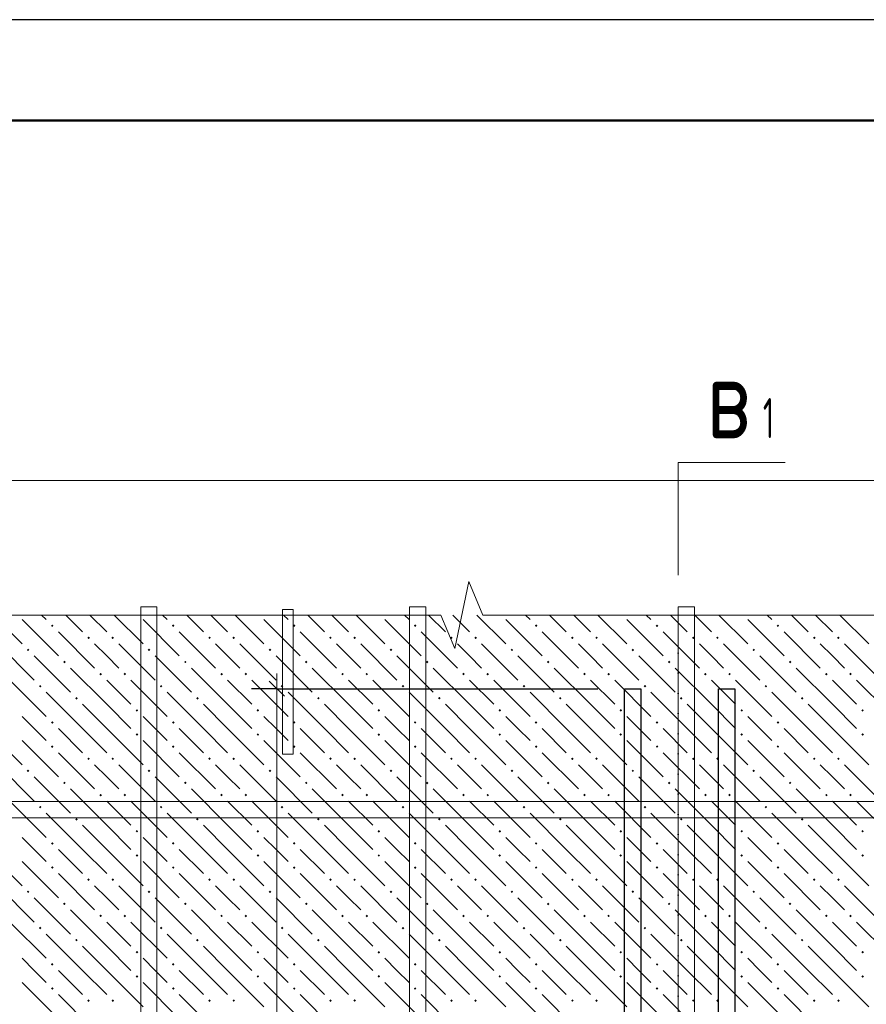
# Model space of a CAD drawing. Header units: millimetres. Extents: x 0 to 42000, y 0 to 29700.
# Tile 41 of 64: x 8148 to 12348, y 24815 to 29700. Entities that reach past the tile are written whole.
import ezdxf

# ---------------------------------------------------------------- set-up
doc = ezdxf.new("R2010")
doc.units = ezdxf.units.MM
doc.linetypes.add('______9', pattern=[100, 0, -100])
for name, color, linetype, lineweight in [('Standard', 7, 'Continuous', 25), ('ЖБ Перекрытие верхний уровень', 7, 'Continuous', 18), ('Размерная линия_ общее', 7, 'Continuous', 13), ('Ребро вкладыша арматура S1', 7, 'Continuous', 25), ('Фоновоя арматура Х1', 7, 'Continuous', 25)]:
    doc.layers.add(name, color=color, linetype=linetype, lineweight=lineweight)
doc.styles.add('ISOCPEUR', font='txt')

msp = doc.modelspace()

# ---------------------------------------------------------------- hatches: boundary and pattern name
at = {"layer": 'ЖБ Перекрытие верхний уровень', "linetype": 'Continuous', "lineweight": 18, "transparency": 33554687}
for points in [[(8302.8, 26693.5), (8309.3, 26700), (8315.8, 26693.5), (8309.3, 26687)], [(8902.8, 26693.5), (8909.3, 26700), (8915.8, 26693.5), (8909.3, 26687)], [(9502.8, 26693.5), (9509.3, 26700), (9515.8, 26693.5), (9509.3, 26687)], [(10102.8, 26693.5), (10109.3, 26700), (10115.8, 26693.5), (10109.3, 26687)], [(10702.8, 26693.5), (10709.3, 26700), (10715.8, 26693.5), (10709.3, 26687)], [(11302.8, 26693.5), (11309.3, 26700), (11315.8, 26693.5), (11309.3, 26687)], [(11902.8, 26693.5), (11909.3, 26700), (11915.8, 26693.5), (11909.3, 26687)], [(8482.8, 26633.5), (8489.3, 26640), (8495.8, 26633.5), (8489.3, 26627)], [(8602.8, 26633.5), (8609.3, 26640), (8615.8, 26633.5), (8609.3, 26627)], [(9082.8, 26633.5), (9089.3, 26640), (9095.8, 26633.5), (9089.3, 26627)], [(9202.8, 26633.5), (9209.3, 26640), (9215.8, 26633.5), (9209.3, 26627)], [(9682.8, 26633.5), (9689.3, 26640), (9695.8, 26633.5), (9689.3, 26627)], [(9802.8, 26633.5), (9809.3, 26640), (9815.8, 26633.5), (9809.3, 26627)], [(10282.8, 26633.5), (10289.3, 26640), (10295.8, 26633.5), (10289.3, 26627)], [(10402.8, 26633.5), (10409.3, 26640), (10415.8, 26633.5), (10409.3, 26627)], [(10882.8, 26633.5), (10889.3, 26640), (10895.8, 26633.5), (10889.3, 26627)], [(11002.8, 26633.5), (11009.3, 26640), (11015.8, 26633.5), (11009.3, 26627)], [(11482.8, 26633.5), (11489.3, 26640), (11495.8, 26633.5), (11489.3, 26627)], [(11602.8, 26633.5), (11609.3, 26640), (11615.8, 26633.5), (11609.3, 26627)], [(12082.8, 26633.5), (12089.3, 26640), (12095.8, 26633.5), (12089.3, 26627)], [(12202.8, 26633.5), (12209.3, 26640), (12215.8, 26633.5), (12209.3, 26627)], [(8182.8, 26573.5), (8189.3, 26580), (8195.8, 26573.5), (8189.3, 26567)], [(8782.8, 26573.5), (8789.3, 26580), (8795.8, 26573.5), (8789.3, 26567)], [(9382.8, 26573.5), (9389.3, 26580), (9395.8, 26573.5), (9389.3, 26567)], [(9982.8, 26573.5), (9989.3, 26580), (9995.8, 26573.5), (9989.3, 26567)], [(10582.8, 26573.5), (10589.3, 26580), (10595.8, 26573.5), (10589.3, 26567)], [(11182.8, 26573.5), (11189.3, 26580), (11195.8, 26573.5), (11189.3, 26567)], [(11782.8, 26573.5), (11789.3, 26580), (11795.8, 26573.5), (11789.3, 26567)], [(8362.8, 26513.5), (8369.3, 26520), (8375.8, 26513.5), (8369.3, 26507)], [(8962.8, 26513.5), (8969.3, 26520), (8975.8, 26513.5), (8969.3, 26507)], [(9562.8, 26513.5), (9569.3, 26520), (9575.8, 26513.5), (9569.3, 26507)], [(10162.8, 26513.5), (10169.3, 26520), (10175.8, 26513.5), (10169.3, 26507)], [(10762.8, 26513.5), (10769.3, 26520), (10775.8, 26513.5), (10769.3, 26507)], [(11362.8, 26513.5), (11369.3, 26520), (11375.8, 26513.5), (11369.3, 26507)], [(11962.8, 26513.5), (11969.3, 26520), (11975.8, 26513.5), (11969.3, 26507)], [(8542.8, 26453.5), (8549.3, 26460), (8555.8, 26453.5), (8549.3, 26447)], [(8662.8, 26453.5), (8669.3, 26460), (8675.8, 26453.5), (8669.3, 26447)], [(9142.8, 26453.5), (9149.3, 26460), (9155.8, 26453.5), (9149.3, 26447)], [(9262.8, 26453.5), (9269.3, 26460), (9275.8, 26453.5), (9269.3, 26447)], [(9742.8, 26453.5), (9749.3, 26460), (9755.8, 26453.5), (9749.3, 26447)], [(9862.8, 26453.5), (9869.3, 26460), (9875.8, 26453.5), (9869.3, 26447)], [(10342.8, 26453.5), (10349.3, 26460), (10355.8, 26453.5), (10349.3, 26447)], [(10462.8, 26453.5), (10469.3, 26460), (10475.8, 26453.5), (10469.3, 26447)], [(10942.8, 26453.5), (10949.3, 26460), (10955.8, 26453.5), (10949.3, 26447)], [(11062.8, 26453.5), (11069.3, 26460), (11075.8, 26453.5), (11069.3, 26447)], [(11542.8, 26453.5), (11549.3, 26460), (11555.8, 26453.5), (11549.3, 26447)], [(11662.8, 26453.5), (11669.3, 26460), (11675.8, 26453.5), (11669.3, 26447)], [(12142.8, 26453.5), (12149.3, 26460), (12155.8, 26453.5), (12149.3, 26447)], [(12262.8, 26453.5), (12269.3, 26460), (12275.8, 26453.5), (12269.3, 26447)], [(8242.8, 26393.5), (8249.3, 26400), (8255.8, 26393.5), (8249.3, 26387)], [(8842.8, 26393.5), (8849.3, 26400), (8855.8, 26393.5), (8849.3, 26387)], [(9442.8, 26393.5), (9449.3, 26400), (9455.8, 26393.5), (9449.3, 26387)], [(10042.8, 26393.5), (10049.3, 26400), (10055.8, 26393.5), (10049.3, 26387)], [(10642.8, 26393.5), (10649.3, 26400), (10655.8, 26393.5), (10649.3, 26387)], [(11242.8, 26393.5), (11249.3, 26400), (11255.8, 26393.5), (11249.3, 26387)], [(11842.8, 26393.5), (11849.3, 26400), (11855.8, 26393.5), (11849.3, 26387)], [(8422.8, 26333.5), (8429.3, 26340), (8435.8, 26333.5), (8429.3, 26327)], [(9022.8, 26333.5), (9029.3, 26340), (9035.8, 26333.5), (9029.3, 26327)], [(9622.8, 26333.5), (9629.3, 26340), (9635.8, 26333.5), (9629.3, 26327)], [(10222.8, 26333.5), (10229.3, 26340), (10235.8, 26333.5), (10229.3, 26327)], [(10822.8, 26333.5), (10829.3, 26340), (10835.8, 26333.5), (10829.3, 26327)], [(11422.8, 26333.5), (11429.3, 26340), (11435.8, 26333.5), (11429.3, 26327)], [(12022.8, 26333.5), (12029.3, 26340), (12035.8, 26333.5), (12029.3, 26327)], [(8722.8, 26273.5), (8729.3, 26280), (8735.8, 26273.5), (8729.3, 26267)], [(9322.8, 26273.5), (9329.3, 26280), (9335.8, 26273.5), (9329.3, 26267)], [(9922.8, 26273.5), (9929.3, 26280), (9935.8, 26273.5), (9929.3, 26267)], [(10522.8, 26273.5), (10529.3, 26280), (10535.8, 26273.5), (10529.3, 26267)], [(11122.8, 26273.5), (11129.3, 26280), (11135.8, 26273.5), (11129.3, 26267)], [(11722.8, 26273.5), (11729.3, 26280), (11735.8, 26273.5), (11729.3, 26267)], [(12322.8, 26273.5), (12329.3, 26280), (12335.8, 26273.5), (12329.3, 26267)], [(8302.8, 26213.5), (8309.3, 26220), (8315.8, 26213.5), (8309.3, 26207)], [(8902.8, 26213.5), (8909.3, 26220), (8915.8, 26213.5), (8909.3, 26207)], [(9502.8, 26213.5), (9509.3, 26220), (9515.8, 26213.5), (9509.3, 26207)], [(10102.8, 26213.5), (10109.3, 26220), (10115.8, 26213.5), (10109.3, 26207)], [(10702.8, 26213.5), (10709.3, 26220), (10715.8, 26213.5), (10709.3, 26207)], [(11302.8, 26213.5), (11309.3, 26220), (11315.8, 26213.5), (11309.3, 26207)], [(11902.8, 26213.5), (11909.3, 26220), (11915.8, 26213.5), (11909.3, 26207)], [(8722.8, 26153.5), (8729.3, 26160), (8735.8, 26153.5), (8729.3, 26147)], [(9322.8, 26153.5), (9329.3, 26160), (9335.8, 26153.5), (9329.3, 26147)], [(9922.8, 26153.5), (9929.3, 26160), (9935.8, 26153.5), (9929.3, 26147)], [(10522.8, 26153.5), (10529.3, 26160), (10535.8, 26153.5), (10529.3, 26147)], [(11122.8, 26153.5), (11129.3, 26160), (11135.8, 26153.5), (11129.3, 26147)], [(11722.8, 26153.5), (11729.3, 26160), (11735.8, 26153.5), (11729.3, 26147)], [(12322.8, 26153.5), (12329.3, 26160), (12335.8, 26153.5), (12329.3, 26147)], [(8302.8, 26093.5), (8309.3, 26100), (8315.8, 26093.5), (8309.3, 26087)], [(8902.8, 26093.5), (8909.3, 26100), (8915.8, 26093.5), (8909.3, 26087)], [(9502.8, 26093.5), (9509.3, 26100), (9515.8, 26093.5), (9509.3, 26087)], [(10102.8, 26093.5), (10109.3, 26100), (10115.8, 26093.5), (10109.3, 26087)], [(10702.8, 26093.5), (10709.3, 26100), (10715.8, 26093.5), (10709.3, 26087)], [(11302.8, 26093.5), (11309.3, 26100), (11315.8, 26093.5), (11309.3, 26087)], [(11902.8, 26093.5), (11909.3, 26100), (11915.8, 26093.5), (11909.3, 26087)], [(8482.8, 26033.5), (8489.3, 26040), (8495.8, 26033.5), (8489.3, 26027)], [(8602.8, 26033.5), (8609.3, 26040), (8615.8, 26033.5), (8609.3, 26027)], [(9082.8, 26033.5), (9089.3, 26040), (9095.8, 26033.5), (9089.3, 26027)], [(9202.8, 26033.5), (9209.3, 26040), (9215.8, 26033.5), (9209.3, 26027)], [(9682.8, 26033.5), (9689.3, 26040), (9695.8, 26033.5), (9689.3, 26027)], [(9802.8, 26033.5), (9809.3, 26040), (9815.8, 26033.5), (9809.3, 26027)], [(10282.8, 26033.5), (10289.3, 26040), (10295.8, 26033.5), (10289.3, 26027)], [(10402.8, 26033.5), (10409.3, 26040), (10415.8, 26033.5), (10409.3, 26027)], [(10882.8, 26033.5), (10889.3, 26040), (10895.8, 26033.5), (10889.3, 26027)], [(11002.8, 26033.5), (11009.3, 26040), (11015.8, 26033.5), (11009.3, 26027)], [(11482.8, 26033.5), (11489.3, 26040), (11495.8, 26033.5), (11489.3, 26027)], [(11602.8, 26033.5), (11609.3, 26040), (11615.8, 26033.5), (11609.3, 26027)], [(12082.8, 26033.5), (12089.3, 26040), (12095.8, 26033.5), (12089.3, 26027)], [(12202.8, 26033.5), (12209.3, 26040), (12215.8, 26033.5), (12209.3, 26027)], [(8182.8, 25973.5), (8189.3, 25980), (8195.8, 25973.5), (8189.3, 25967)], [(8782.8, 25973.5), (8789.3, 25980), (8795.8, 25973.5), (8789.3, 25967)], [(9382.8, 25973.5), (9389.3, 25980), (9395.8, 25973.5), (9389.3, 25967)], [(9982.8, 25973.5), (9989.3, 25980), (9995.8, 25973.5), (9989.3, 25967)], [(10582.8, 25973.5), (10589.3, 25980), (10595.8, 25973.5), (10589.3, 25967)], [(11182.8, 25973.5), (11189.3, 25980), (11195.8, 25973.5), (11189.3, 25967)], [(11782.8, 25973.5), (11789.3, 25980), (11795.8, 25973.5), (11789.3, 25967)], [(8362.8, 25913.5), (8369.3, 25920), (8375.8, 25913.5), (8369.3, 25907)], [(8962.8, 25913.5), (8969.3, 25920), (8975.8, 25913.5), (8969.3, 25907)], [(9562.8, 25913.5), (9569.3, 25920), (9575.8, 25913.5), (9569.3, 25907)], [(10162.8, 25913.5), (10169.3, 25920), (10175.8, 25913.5), (10169.3, 25907)], [(10762.8, 25913.5), (10769.3, 25920), (10775.8, 25913.5), (10769.3, 25907)], [(11362.8, 25913.5), (11369.3, 25920), (11375.8, 25913.5), (11369.3, 25907)], [(11962.8, 25913.5), (11969.3, 25920), (11975.8, 25913.5), (11969.3, 25907)], [(8542.8, 25853.5), (8549.3, 25860), (8555.8, 25853.5), (8549.3, 25847)], [(8662.8, 25853.5), (8669.3, 25860), (8675.8, 25853.5), (8669.3, 25847)], [(9142.8, 25853.5), (9149.3, 25860), (9155.8, 25853.5), (9149.3, 25847)], [(9262.8, 25853.5), (9269.3, 25860), (9275.8, 25853.5), (9269.3, 25847)], [(9742.8, 25853.5), (9749.3, 25860), (9755.8, 25853.5), (9749.3, 25847)], [(9862.8, 25853.5), (9869.3, 25860), (9875.8, 25853.5), (9869.3, 25847)], [(10342.8, 25853.5), (10349.3, 25860), (10355.8, 25853.5), (10349.3, 25847)], [(10462.8, 25853.5), (10469.3, 25860), (10475.8, 25853.5), (10469.3, 25847)], [(10942.8, 25853.5), (10949.3, 25860), (10955.8, 25853.5), (10949.3, 25847)], [(11062.8, 25853.5), (11069.3, 25860), (11075.8, 25853.5), (11069.3, 25847)], [(11542.8, 25853.5), (11549.3, 25860), (11555.8, 25853.5), (11549.3, 25847)], [(11662.8, 25853.5), (11669.3, 25860), (11675.8, 25853.5), (11669.3, 25847)], [(12142.8, 25853.5), (12149.3, 25860), (12155.8, 25853.5), (12149.3, 25847)], [(12262.8, 25853.5), (12269.3, 25860), (12275.8, 25853.5), (12269.3, 25847)], [(8242.8, 25793.5), (8249.3, 25800), (8255.8, 25793.5), (8249.3, 25787)], [(8842.8, 25793.5), (8849.3, 25800), (8855.8, 25793.5), (8849.3, 25787)], [(9442.8, 25793.5), (9449.3, 25800), (9455.8, 25793.5), (9449.3, 25787)], [(10042.8, 25793.5), (10049.3, 25800), (10055.8, 25793.5), (10049.3, 25787)], [(10642.8, 25793.5), (10649.3, 25800), (10655.8, 25793.5), (10649.3, 25787)], [(11242.8, 25793.5), (11249.3, 25800), (11255.8, 25793.5), (11249.3, 25787)], [(11842.8, 25793.5), (11849.3, 25800), (11855.8, 25793.5), (11849.3, 25787)], [(8422.8, 25733.5), (8429.3, 25740), (8435.8, 25733.5), (8429.3, 25727)], [(9022.8, 25733.5), (9029.3, 25740), (9035.8, 25733.5), (9029.3, 25727)], [(9622.8, 25733.5), (9629.3, 25740), (9635.8, 25733.5), (9629.3, 25727)], [(10222.8, 25733.5), (10229.3, 25740), (10235.8, 25733.5), (10229.3, 25727)], [(10822.8, 25733.5), (10829.3, 25740), (10835.8, 25733.5), (10829.3, 25727)], [(11422.8, 25733.5), (11429.3, 25740), (11435.8, 25733.5), (11429.3, 25727)], [(12022.8, 25733.5), (12029.3, 25740), (12035.8, 25733.5), (12029.3, 25727)], [(8722.8, 25673.5), (8729.3, 25680), (8735.8, 25673.5), (8729.3, 25667)], [(9322.8, 25673.5), (9329.3, 25680), (9335.8, 25673.5), (9329.3, 25667)], [(9922.8, 25673.5), (9929.3, 25680), (9935.8, 25673.5), (9929.3, 25667)], [(10522.8, 25673.5), (10529.3, 25680), (10535.8, 25673.5), (10529.3, 25667)], [(11122.8, 25673.5), (11129.3, 25680), (11135.8, 25673.5), (11129.3, 25667)], [(11722.8, 25673.5), (11729.3, 25680), (11735.8, 25673.5), (11729.3, 25667)], [(12322.8, 25673.5), (12329.3, 25680), (12335.8, 25673.5), (12329.3, 25667)], [(8302.8, 25613.5), (8309.3, 25620), (8315.8, 25613.5), (8309.3, 25607)], [(8902.8, 25613.5), (8909.3, 25620), (8915.8, 25613.5), (8909.3, 25607)], [(9502.8, 25613.5), (9509.3, 25620), (9515.8, 25613.5), (9509.3, 25607)], [(10102.8, 25613.5), (10109.3, 25620), (10115.8, 25613.5), (10109.3, 25607)], [(10702.8, 25613.5), (10709.3, 25620), (10715.8, 25613.5), (10709.3, 25607)], [(11302.8, 25613.5), (11309.3, 25620), (11315.8, 25613.5), (11309.3, 25607)], [(11902.8, 25613.5), (11909.3, 25620), (11915.8, 25613.5), (11909.3, 25607)], [(8722.8, 25553.5), (8729.3, 25560), (8735.8, 25553.5), (8729.3, 25547)], [(9322.8, 25553.5), (9329.3, 25560), (9335.8, 25553.5), (9329.3, 25547)], [(9922.8, 25553.5), (9929.3, 25560), (9935.8, 25553.5), (9929.3, 25547)], [(10522.8, 25553.5), (10529.3, 25560), (10535.8, 25553.5), (10529.3, 25547)], [(11122.8, 25553.5), (11129.3, 25560), (11135.8, 25553.5), (11129.3, 25547)], [(11722.8, 25553.5), (11729.3, 25560), (11735.8, 25553.5), (11729.3, 25547)], [(12322.8, 25553.5), (12329.3, 25560), (12335.8, 25553.5), (12329.3, 25547)], [(8302.8, 25493.5), (8309.3, 25500), (8315.8, 25493.5), (8309.3, 25487)], [(8902.8, 25493.5), (8909.3, 25500), (8915.8, 25493.5), (8909.3, 25487)], [(9502.8, 25493.5), (9509.3, 25500), (9515.8, 25493.5), (9509.3, 25487)], [(10102.8, 25493.5), (10109.3, 25500), (10115.8, 25493.5), (10109.3, 25487)], [(10702.8, 25493.5), (10709.3, 25500), (10715.8, 25493.5), (10709.3, 25487)], [(11302.8, 25493.5), (11309.3, 25500), (11315.8, 25493.5), (11309.3, 25487)], [(11902.8, 25493.5), (11909.3, 25500), (11915.8, 25493.5), (11909.3, 25487)], [(8482.8, 25433.5), (8489.3, 25440), (8495.8, 25433.5), (8489.3, 25427)], [(8602.8, 25433.5), (8609.3, 25440), (8615.8, 25433.5), (8609.3, 25427)], [(9082.8, 25433.5), (9089.3, 25440), (9095.8, 25433.5), (9089.3, 25427)], [(9202.8, 25433.5), (9209.3, 25440), (9215.8, 25433.5), (9209.3, 25427)], [(9682.8, 25433.5), (9689.3, 25440), (9695.8, 25433.5), (9689.3, 25427)], [(9802.8, 25433.5), (9809.3, 25440), (9815.8, 25433.5), (9809.3, 25427)], [(10282.8, 25433.5), (10289.3, 25440), (10295.8, 25433.5), (10289.3, 25427)], [(10402.8, 25433.5), (10409.3, 25440), (10415.8, 25433.5), (10409.3, 25427)], [(10882.8, 25433.5), (10889.3, 25440), (10895.8, 25433.5), (10889.3, 25427)], [(11002.8, 25433.5), (11009.3, 25440), (11015.8, 25433.5), (11009.3, 25427)], [(11482.8, 25433.5), (11489.3, 25440), (11495.8, 25433.5), (11489.3, 25427)], [(11602.8, 25433.5), (11609.3, 25440), (11615.8, 25433.5), (11609.3, 25427)], [(12082.8, 25433.5), (12089.3, 25440), (12095.8, 25433.5), (12089.3, 25427)], [(12202.8, 25433.5), (12209.3, 25440), (12215.8, 25433.5), (12209.3, 25427)], [(8182.8, 25373.5), (8189.3, 25380), (8195.8, 25373.5), (8189.3, 25367)], [(8782.8, 25373.5), (8789.3, 25380), (8795.8, 25373.5), (8789.3, 25367)], [(9382.8, 25373.5), (9389.3, 25380), (9395.8, 25373.5), (9389.3, 25367)], [(9982.8, 25373.5), (9989.3, 25380), (9995.8, 25373.5), (9989.3, 25367)], [(10582.8, 25373.5), (10589.3, 25380), (10595.8, 25373.5), (10589.3, 25367)], [(11182.8, 25373.5), (11189.3, 25380), (11195.8, 25373.5), (11189.3, 25367)], [(11782.8, 25373.5), (11789.3, 25380), (11795.8, 25373.5), (11789.3, 25367)], [(8362.8, 25313.5), (8369.3, 25320), (8375.8, 25313.5), (8369.3, 25307)], [(8962.8, 25313.5), (8969.3, 25320), (8975.8, 25313.5), (8969.3, 25307)], [(9562.8, 25313.5), (9569.3, 25320), (9575.8, 25313.5), (9569.3, 25307)], [(10162.8, 25313.5), (10169.3, 25320), (10175.8, 25313.5), (10169.3, 25307)], [(10762.8, 25313.5), (10769.3, 25320), (10775.8, 25313.5), (10769.3, 25307)], [(11362.8, 25313.5), (11369.3, 25320), (11375.8, 25313.5), (11369.3, 25307)], [(11962.8, 25313.5), (11969.3, 25320), (11975.8, 25313.5), (11969.3, 25307)], [(8542.8, 25253.5), (8549.3, 25260), (8555.8, 25253.5), (8549.3, 25247)], [(8662.8, 25253.5), (8669.3, 25260), (8675.8, 25253.5), (8669.3, 25247)], [(9142.8, 25253.5), (9149.3, 25260), (9155.8, 25253.5), (9149.3, 25247)], [(9262.8, 25253.5), (9269.3, 25260), (9275.8, 25253.5), (9269.3, 25247)], [(9742.8, 25253.5), (9749.3, 25260), (9755.8, 25253.5), (9749.3, 25247)], [(9862.8, 25253.5), (9869.3, 25260), (9875.8, 25253.5), (9869.3, 25247)], [(10342.8, 25253.5), (10349.3, 25260), (10355.8, 25253.5), (10349.3, 25247)], [(10462.8, 25253.5), (10469.3, 25260), (10475.8, 25253.5), (10469.3, 25247)], [(10942.8, 25253.5), (10949.3, 25260), (10955.8, 25253.5), (10949.3, 25247)], [(11062.8, 25253.5), (11069.3, 25260), (11075.8, 25253.5), (11069.3, 25247)], [(11542.8, 25253.5), (11549.3, 25260), (11555.8, 25253.5), (11549.3, 25247)], [(11662.8, 25253.5), (11669.3, 25260), (11675.8, 25253.5), (11669.3, 25247)], [(12142.8, 25253.5), (12149.3, 25260), (12155.8, 25253.5), (12149.3, 25247)], [(12262.8, 25253.5), (12269.3, 25260), (12275.8, 25253.5), (12269.3, 25247)], [(8242.8, 25193.5), (8249.3, 25200), (8255.8, 25193.5), (8249.3, 25187)], [(8842.8, 25193.5), (8849.3, 25200), (8855.8, 25193.5), (8849.3, 25187)], [(9442.8, 25193.5), (9449.3, 25200), (9455.8, 25193.5), (9449.3, 25187)], [(10042.8, 25193.5), (10049.3, 25200), (10055.8, 25193.5), (10049.3, 25187)], [(10642.8, 25193.5), (10649.3, 25200), (10655.8, 25193.5), (10649.3, 25187)], [(11242.8, 25193.5), (11249.3, 25200), (11255.8, 25193.5), (11249.3, 25187)], [(11842.8, 25193.5), (11849.3, 25200), (11855.8, 25193.5), (11849.3, 25187)], [(8422.8, 25133.5), (8429.3, 25140), (8435.8, 25133.5), (8429.3, 25127)], [(9022.8, 25133.5), (9029.3, 25140), (9035.8, 25133.5), (9029.3, 25127)], [(9622.8, 25133.5), (9629.3, 25140), (9635.8, 25133.5), (9629.3, 25127)], [(10222.8, 25133.5), (10229.3, 25140), (10235.8, 25133.5), (10229.3, 25127)], [(10822.8, 25133.5), (10829.3, 25140), (10835.8, 25133.5), (10829.3, 25127)], [(11422.8, 25133.5), (11429.3, 25140), (11435.8, 25133.5), (11429.3, 25127)], [(12022.8, 25133.5), (12029.3, 25140), (12035.8, 25133.5), (12029.3, 25127)], [(8722.8, 25073.5), (8729.3, 25080), (8735.8, 25073.5), (8729.3, 25067)], [(9322.8, 25073.5), (9329.3, 25080), (9335.8, 25073.5), (9329.3, 25067)], [(9922.8, 25073.5), (9929.3, 25080), (9935.8, 25073.5), (9929.3, 25067)], [(10522.8, 25073.5), (10529.3, 25080), (10535.8, 25073.5), (10529.3, 25067)], [(11122.8, 25073.5), (11129.3, 25080), (11135.8, 25073.5), (11129.3, 25067)], [(11722.8, 25073.5), (11729.3, 25080), (11735.8, 25073.5), (11729.3, 25067)], [(12322.8, 25073.5), (12329.3, 25080), (12335.8, 25073.5), (12329.3, 25067)], [(8302.8, 25013.5), (8309.3, 25020), (8315.8, 25013.5), (8309.3, 25007)], [(8902.8, 25013.5), (8909.3, 25020), (8915.8, 25013.5), (8909.3, 25007)], [(9502.8, 25013.5), (9509.3, 25020), (9515.8, 25013.5), (9509.3, 25007)], [(10102.8, 25013.5), (10109.3, 25020), (10115.8, 25013.5), (10109.3, 25007)], [(10702.8, 25013.5), (10709.3, 25020), (10715.8, 25013.5), (10709.3, 25007)], [(11302.8, 25013.5), (11309.3, 25020), (11315.8, 25013.5), (11309.3, 25007)], [(11902.8, 25013.5), (11909.3, 25020), (11915.8, 25013.5), (11909.3, 25007)], [(8722.8, 24953.5), (8729.3, 24960), (8735.8, 24953.5), (8729.3, 24947)], [(9322.8, 24953.5), (9329.3, 24960), (9335.8, 24953.5), (9329.3, 24947)], [(9922.8, 24953.5), (9929.3, 24960), (9935.8, 24953.5), (9929.3, 24947)], [(10522.8, 24953.5), (10529.3, 24960), (10535.8, 24953.5), (10529.3, 24947)], [(11122.8, 24953.5), (11129.3, 24960), (11135.8, 24953.5), (11129.3, 24947)], [(11722.8, 24953.5), (11729.3, 24960), (11735.8, 24953.5), (11729.3, 24947)], [(12322.8, 24953.5), (12329.3, 24960), (12335.8, 24953.5), (12329.3, 24947)], [(8302.8, 24893.5), (8309.3, 24900), (8315.8, 24893.5), (8309.3, 24887)], [(8902.8, 24893.5), (8909.3, 24900), (8915.8, 24893.5), (8909.3, 24887)], [(9502.8, 24893.5), (9509.3, 24900), (9515.8, 24893.5), (9509.3, 24887)], [(10102.8, 24893.5), (10109.3, 24900), (10115.8, 24893.5), (10109.3, 24887)], [(10702.8, 24893.5), (10709.3, 24900), (10715.8, 24893.5), (10709.3, 24887)], [(11302.8, 24893.5), (11309.3, 24900), (11315.8, 24893.5), (11309.3, 24887)], [(11902.8, 24893.5), (11909.3, 24900), (11915.8, 24893.5), (11909.3, 24887)], [(8482.8, 24833.5), (8489.3, 24840), (8495.8, 24833.5), (8489.3, 24827)], [(8602.8, 24833.5), (8609.3, 24840), (8615.8, 24833.5), (8609.3, 24827)], [(9082.8, 24833.5), (9089.3, 24840), (9095.8, 24833.5), (9089.3, 24827)], [(9202.8, 24833.5), (9209.3, 24840), (9215.8, 24833.5), (9209.3, 24827)], [(9682.8, 24833.5), (9689.3, 24840), (9695.8, 24833.5), (9689.3, 24827)], [(9802.8, 24833.5), (9809.3, 24840), (9815.8, 24833.5), (9809.3, 24827)], [(10282.8, 24833.5), (10289.3, 24840), (10295.8, 24833.5), (10289.3, 24827)], [(10402.8, 24833.5), (10409.3, 24840), (10415.8, 24833.5), (10409.3, 24827)], [(10882.8, 24833.5), (10889.3, 24840), (10895.8, 24833.5), (10889.3, 24827)], [(11002.8, 24833.5), (11009.3, 24840), (11015.8, 24833.5), (11009.3, 24827)], [(11482.8, 24833.5), (11489.3, 24840), (11495.8, 24833.5), (11489.3, 24827)], [(11602.8, 24833.5), (11609.3, 24840), (11615.8, 24833.5), (11609.3, 24827)], [(12082.8, 24833.5), (12089.3, 24840), (12095.8, 24833.5), (12089.3, 24827)], [(12202.8, 24833.5), (12209.3, 24840), (12215.8, 24833.5), (12209.3, 24827)]]:
    msp.add_hatch(color=7, dxfattribs=at).paths.add_polyline_path(points, flags=16)

# ---------------------------------------------------------------- linework, layer by layer
at = {"color": 7, "linetype": 'Continuous', "lineweight": 13, "transparency": 33554687}
msp.add_lwpolyline([(9504.9, 26773.3), (9504.9, 26056.2), (9451.6, 26056.2), (9451.6, 26773.3), (9504.9, 26773.3)], dxfattribs=at)
at = {"layer": 'Standard', "color": 7, "linetype": 'Continuous', "lineweight": 13, "transparency": 33554687}
for p, q in [((10306.8, 26580), (10376.4, 26913.3)), ((10376.4, 26913.3), (10446, 26746.6)), ((6966, 26746.6), (8601.6, 26746.6)), ((8601.6, 26746.6), (10237.2, 26746.6)), ((10237.2, 26746.6), (10306.8, 26580)), ((10446, 26746.6), (12081.6, 26746.6)), ((12081.6, 26746.6), (13717.2, 26746.6))]:
    msp.add_line(p, q, dxfattribs=at)
at = {"layer": 'Standard', "color": 7, "linetype": '______9', "lineweight": 13, "transparency": 33554687}
msp.add_line((11413.6, 26558), (11413.6, 13152.5), dxfattribs=at)
at = {"layer": 'Standard', "color": 7, "linetype": 'Continuous', "lineweight": 25, "transparency": 33554687}
msp.add_lwpolyline([(0, 0), (42000, 0), (42000, 29700), (0, 29700), (0, 0)], close=True, dxfattribs=at)
at = {"layer": 'Standard', "color": 7, "linetype": 'Continuous', "lineweight": 50, "transparency": 33554687}
msp.add_lwpolyline([(2000, 29200), (41500, 29200), (41500, 500), (2000, 500), (2000, 29200)], close=True, dxfattribs=at)
at = {"layer": 'Standard', "color": 7, "linetype": 'Continuous', "lineweight": 13, "transparency": 33554687}
for points in [[(41500, 29200), (2000, 29200), (2000, 3000), (41500, 3000), (41500, 29200)], [(11413.6, 26944.7), (11413.6, 27502.8), (11944.6, 27502.8)]]:
    msp.add_lwpolyline(points, dxfattribs=at)
at = {"layer": 'Standard', "color": 254, "linetype": 'Continuous', "lineweight": 18, "true_color": 0xc4c4ff, "transparency": 33554687}
msp.add_lwpolyline([(4454.9, 10846.8), (23188.2, 10846.8), (23188.2, 27413.3), (4454.9, 27413.3), (4454.9, 10846.8)], dxfattribs=at)
at = {"layer": 'ЖБ Перекрытие верхний уровень', "color": 9, "linetype": 'Continuous', "lineweight": 18, "true_color": 0xc7c7c7, "transparency": 33554687}
for p, q in [((8016.2, 26746.6), (8159.3, 26603.5)), ((8159.3, 26723.5), (8339.3, 26543.5)), ((8279.3, 26723.5), (8256.2, 26746.6)), ((8376.2, 26746.6), (8459.3, 26663.5)), ((8496.2, 26746.6), (8579.3, 26663.5)), ((8616.2, 26746.6), (8759.3, 26603.5)), ((8759.3, 26723.5), (8939.3, 26543.5)), ((8879.3, 26723.5), (8856.2, 26746.6)), ((8976.2, 26746.6), (9059.3, 26663.5)), ((9096.2, 26746.6), (9179.3, 26663.5)), ((9216.2, 26746.6), (9359.3, 26603.5)), ((9359.3, 26723.5), (9539.3, 26543.5)), ((9479.3, 26723.5), (9456.2, 26746.6)), ((9576.2, 26746.6), (9659.3, 26663.5)), ((9696.2, 26746.6), (9779.3, 26663.5)), ((9816.2, 26746.6), (9959.3, 26603.5)), ((9959.3, 26723.5), (10139.3, 26543.5)), ((10079.3, 26723.5), (10056.2, 26746.6)), ((10176.2, 26746.6), (10259.3, 26663.5)), ((10296.2, 26746.6), (10379.3, 26663.5)), ((10416.2, 26746.6), (10559.3, 26603.5)), ((10559.3, 26723.5), (10739.3, 26543.5)), ((10679.3, 26723.5), (10656.2, 26746.6)), ((10776.2, 26746.6), (10859.3, 26663.5)), ((10896.2, 26746.6), (10979.3, 26663.5)), ((11016.2, 26746.6), (11159.3, 26603.5)), ((11159.3, 26723.5), (11339.3, 26543.5)), ((11279.3, 26723.5), (11256.2, 26746.6)), ((11376.2, 26746.6), (11459.3, 26663.5)), ((11496.2, 26746.6), (11579.3, 26663.5)), ((11616.2, 26746.6), (11759.3, 26603.5)), ((11759.3, 26723.5), (11939.3, 26543.5)), ((11879.3, 26723.5), (11856.2, 26746.6)), ((11976.2, 26746.6), (12059.3, 26663.5)), ((12096.2, 26746.6), (12179.3, 26663.5)), ((12216.2, 26746.6), (12359.3, 26603.5)), ((8339.3, 26663.5), (8519.3, 26483.5)), ((8939.3, 26663.5), (9119.3, 26483.5)), ((9539.3, 26663.5), (9719.3, 26483.5)), ((10139.3, 26663.5), (10319.3, 26483.5)), ((10739.3, 26663.5), (10919.3, 26483.5)), ((11339.3, 26663.5), (11519.3, 26483.5)), ((11939.3, 26663.5), (12119.3, 26483.5)), ((8039.3, 26603.5), (8219.3, 26423.5)), ((8579.3, 26543.5), (8519.3, 26603.5)), ((8639.3, 26603.5), (8819.3, 26423.5)), ((9179.3, 26543.5), (9119.3, 26603.5)), ((9239.3, 26603.5), (9419.3, 26423.5)), ((9779.3, 26543.5), (9719.3, 26603.5)), ((9839.3, 26603.5), (10019.3, 26423.5)), ((10379.3, 26543.5), (10319.3, 26603.5)), ((10439.3, 26603.5), (10619.3, 26423.5)), ((10979.3, 26543.5), (10919.3, 26603.5)), ((11039.3, 26603.5), (11219.3, 26423.5)), ((11579.3, 26543.5), (11519.3, 26603.5)), ((11639.3, 26603.5), (11819.3, 26423.5)), ((12179.3, 26543.5), (12119.3, 26603.5)), ((12239.3, 26603.5), (12419.3, 26423.5)), ((8219.3, 26543.5), (8399.3, 26363.5)), ((8639.3, 26483.5), (8579.3, 26543.5)), ((8819.3, 26543.5), (8999.3, 26363.5)), ((9239.3, 26483.5), (9179.3, 26543.5)), ((9419.3, 26543.5), (9599.3, 26363.5)), ((9839.3, 26483.5), (9779.3, 26543.5)), ((10019.3, 26543.5), (10199.3, 26363.5)), ((10439.3, 26483.5), (10379.3, 26543.5)), ((10619.3, 26543.5), (10799.3, 26363.5)), ((11039.3, 26483.5), (10979.3, 26543.5)), ((11219.3, 26543.5), (11399.3, 26363.5)), ((11639.3, 26483.5), (11579.3, 26543.5)), ((11819.3, 26543.5), (11999.3, 26363.5)), ((12239.3, 26483.5), (12179.3, 26543.5)), ((8579.3, 26303.5), (8399.3, 26483.5)), ((9179.3, 26303.5), (8999.3, 26483.5)), ((9779.3, 26303.5), (9599.3, 26483.5)), ((10379.3, 26303.5), (10199.3, 26483.5)), ((10979.3, 26303.5), (10799.3, 26483.5)), ((11579.3, 26303.5), (11399.3, 26483.5)), ((12179.3, 26303.5), (11999.3, 26483.5)), ((8099.3, 26423.5), (8279.3, 26243.5)), ((8579.3, 26423.5), (8699.3, 26303.5)), ((8699.3, 26423.5), (8879.3, 26243.5)), ((9179.3, 26423.5), (9299.3, 26303.5)), ((9299.3, 26423.5), (9479.3, 26243.5)), ((9779.3, 26423.5), (9899.3, 26303.5)), ((9899.3, 26423.5), (10079.3, 26243.5)), ((10379.3, 26423.5), (10499.3, 26303.5)), ((10499.3, 26423.5), (10679.3, 26243.5)), ((10979.3, 26423.5), (11099.3, 26303.5)), ((11099.3, 26423.5), (11279.3, 26243.5)), ((11579.3, 26423.5), (11699.3, 26303.5)), ((11699.3, 26423.5), (11879.3, 26243.5)), ((12179.3, 26423.5), (12299.3, 26303.5)), ((12299.3, 26423.5), (12479.3, 26243.5)), ((8459.3, 26183.5), (8279.3, 26363.5)), ((9059.3, 26183.5), (8879.3, 26363.5)), ((9659.3, 26183.5), (9479.3, 26363.5)), ((10259.3, 26183.5), (10079.3, 26363.5)), ((10859.3, 26183.5), (10679.3, 26363.5)), ((11459.3, 26183.5), (11279.3, 26363.5)), ((12059.3, 26183.5), (11879.3, 26363.5)), ((8459.3, 26303.5), (8579.3, 26183.5)), ((8579.3, 26303.5), (8699.3, 26183.5)), ((9059.3, 26303.5), (9179.3, 26183.5)), ((9179.3, 26303.5), (9299.3, 26183.5)), ((9659.3, 26303.5), (9779.3, 26183.5)), ((9779.3, 26303.5), (9899.3, 26183.5)), ((10259.3, 26303.5), (10379.3, 26183.5)), ((10379.3, 26303.5), (10499.3, 26183.5)), ((10859.3, 26303.5), (10979.3, 26183.5)), ((10979.3, 26303.5), (11099.3, 26183.5)), ((11459.3, 26303.5), (11579.3, 26183.5)), ((11579.3, 26303.5), (11699.3, 26183.5)), ((12059.3, 26303.5), (12179.3, 26183.5)), ((12179.3, 26303.5), (12299.3, 26183.5)), ((8219.3, 26183.5), (8159.3, 26243.5)), ((8819.3, 26183.5), (8759.3, 26243.5)), ((9419.3, 26183.5), (9359.3, 26243.5)), ((10019.3, 26183.5), (9959.3, 26243.5)), ((10619.3, 26183.5), (10559.3, 26243.5)), ((11219.3, 26183.5), (11159.3, 26243.5)), ((11819.3, 26183.5), (11759.3, 26243.5)), ((7979.3, 26183.5), (8159.3, 26003.5)), ((8279.3, 26123.5), (8219.3, 26183.5)), ((8339.3, 26183.5), (8459.3, 26063.5)), ((8459.3, 26183.5), (8579.3, 26063.5)), ((8579.3, 26183.5), (8759.3, 26003.5)), ((8879.3, 26123.5), (8819.3, 26183.5)), ((8939.3, 26183.5), (9059.3, 26063.5)), ((9059.3, 26183.5), (9179.3, 26063.5)), ((9179.3, 26183.5), (9359.3, 26003.5)), ((9479.3, 26123.5), (9419.3, 26183.5)), ((9539.3, 26183.5), (9659.3, 26063.5)), ((9659.3, 26183.5), (9779.3, 26063.5)), ((9779.3, 26183.5), (9959.3, 26003.5)), ((10079.3, 26123.5), (10019.3, 26183.5)), ((10139.3, 26183.5), (10259.3, 26063.5)), ((10259.3, 26183.5), (10379.3, 26063.5)), ((10379.3, 26183.5), (10559.3, 26003.5)), ((10679.3, 26123.5), (10619.3, 26183.5)), ((10739.3, 26183.5), (10859.3, 26063.5)), ((10859.3, 26183.5), (10979.3, 26063.5)), ((10979.3, 26183.5), (11159.3, 26003.5)), ((11279.3, 26123.5), (11219.3, 26183.5)), ((11339.3, 26183.5), (11459.3, 26063.5)), ((11459.3, 26183.5), (11579.3, 26063.5)), ((11579.3, 26183.5), (11759.3, 26003.5)), ((11879.3, 26123.5), (11819.3, 26183.5)), ((11939.3, 26183.5), (12059.3, 26063.5)), ((12059.3, 26183.5), (12179.3, 26063.5)), ((12179.3, 26183.5), (12359.3, 26003.5)), ((8159.3, 26123.5), (8339.3, 25943.5)), ((8759.3, 26123.5), (8939.3, 25943.5)), ((9359.3, 26123.5), (9539.3, 25943.5)), ((9959.3, 26123.5), (10139.3, 25943.5)), ((10559.3, 26123.5), (10739.3, 25943.5)), ((11159.3, 26123.5), (11339.3, 25943.5)), ((11759.3, 26123.5), (11939.3, 25943.5)), ((8339.3, 26063.5), (8519.3, 25883.5)), ((8939.3, 26063.5), (9119.3, 25883.5)), ((9539.3, 26063.5), (9719.3, 25883.5)), ((10139.3, 26063.5), (10319.3, 25883.5)), ((10739.3, 26063.5), (10919.3, 25883.5)), ((11339.3, 26063.5), (11519.3, 25883.5)), ((11939.3, 26063.5), (12119.3, 25883.5)), ((8039.3, 26003.5), (8219.3, 25823.5)), ((8579.3, 25943.5), (8519.3, 26003.5)), ((8639.3, 26003.5), (8819.3, 25823.5)), ((9179.3, 25943.5), (9119.3, 26003.5)), ((9239.3, 26003.5), (9419.3, 25823.5)), ((9779.3, 25943.5), (9719.3, 26003.5)), ((9839.3, 26003.5), (10019.3, 25823.5)), ((10379.3, 25943.5), (10319.3, 26003.5)), ((10439.3, 26003.5), (10619.3, 25823.5)), ((10979.3, 25943.5), (10919.3, 26003.5)), ((11039.3, 26003.5), (11219.3, 25823.5)), ((11579.3, 25943.5), (11519.3, 26003.5)), ((11639.3, 26003.5), (11819.3, 25823.5)), ((12179.3, 25943.5), (12119.3, 26003.5)), ((12239.3, 26003.5), (12419.3, 25823.5)), ((8219.3, 25943.5), (8399.3, 25763.5)), ((8639.3, 25883.5), (8579.3, 25943.5)), ((8819.3, 25943.5), (8999.3, 25763.5)), ((9239.3, 25883.5), (9179.3, 25943.5)), ((9419.3, 25943.5), (9599.3, 25763.5)), ((9839.3, 25883.5), (9779.3, 25943.5)), ((10019.3, 25943.5), (10199.3, 25763.5)), ((10439.3, 25883.5), (10379.3, 25943.5)), ((10619.3, 25943.5), (10799.3, 25763.5)), ((11039.3, 25883.5), (10979.3, 25943.5)), ((11219.3, 25943.5), (11399.3, 25763.5)), ((11639.3, 25883.5), (11579.3, 25943.5)), ((11819.3, 25943.5), (11999.3, 25763.5)), ((12239.3, 25883.5), (12179.3, 25943.5)), ((8579.3, 25703.5), (8399.3, 25883.5)), ((9179.3, 25703.5), (8999.3, 25883.5)), ((9779.3, 25703.5), (9599.3, 25883.5)), ((10379.3, 25703.5), (10199.3, 25883.5)), ((10979.3, 25703.5), (10799.3, 25883.5)), ((11579.3, 25703.5), (11399.3, 25883.5)), ((12179.3, 25703.5), (11999.3, 25883.5)), ((8099.3, 25823.5), (8279.3, 25643.5)), ((8579.3, 25823.5), (8699.3, 25703.5)), ((8699.3, 25823.5), (8879.3, 25643.5)), ((9179.3, 25823.5), (9299.3, 25703.5)), ((9299.3, 25823.5), (9479.3, 25643.5)), ((9779.3, 25823.5), (9899.3, 25703.5)), ((9899.3, 25823.5), (10079.3, 25643.5)), ((10379.3, 25823.5), (10499.3, 25703.5)), ((10499.3, 25823.5), (10679.3, 25643.5)), ((10979.3, 25823.5), (11099.3, 25703.5)), ((11099.3, 25823.5), (11279.3, 25643.5)), ((11579.3, 25823.5), (11699.3, 25703.5)), ((11699.3, 25823.5), (11879.3, 25643.5)), ((12179.3, 25823.5), (12299.3, 25703.5)), ((12299.3, 25823.5), (12479.3, 25643.5)), ((8459.3, 25583.5), (8279.3, 25763.5)), ((9059.3, 25583.5), (8879.3, 25763.5)), ((9659.3, 25583.5), (9479.3, 25763.5)), ((10259.3, 25583.5), (10079.3, 25763.5)), ((10859.3, 25583.5), (10679.3, 25763.5)), ((11459.3, 25583.5), (11279.3, 25763.5)), ((12059.3, 25583.5), (11879.3, 25763.5)), ((8459.3, 25703.5), (8579.3, 25583.5)), ((8579.3, 25703.5), (8699.3, 25583.5)), ((9059.3, 25703.5), (9179.3, 25583.5)), ((9179.3, 25703.5), (9299.3, 25583.5)), ((9659.3, 25703.5), (9779.3, 25583.5)), ((9779.3, 25703.5), (9899.3, 25583.5)), ((10259.3, 25703.5), (10379.3, 25583.5)), ((10379.3, 25703.5), (10499.3, 25583.5)), ((10859.3, 25703.5), (10979.3, 25583.5)), ((10979.3, 25703.5), (11099.3, 25583.5)), ((11459.3, 25703.5), (11579.3, 25583.5)), ((11579.3, 25703.5), (11699.3, 25583.5)), ((12059.3, 25703.5), (12179.3, 25583.5)), ((12179.3, 25703.5), (12299.3, 25583.5)), ((8219.3, 25583.5), (8159.3, 25643.5)), ((8819.3, 25583.5), (8759.3, 25643.5)), ((9419.3, 25583.5), (9359.3, 25643.5)), ((10019.3, 25583.5), (9959.3, 25643.5)), ((10619.3, 25583.5), (10559.3, 25643.5)), ((11219.3, 25583.5), (11159.3, 25643.5)), ((11819.3, 25583.5), (11759.3, 25643.5)), ((7979.3, 25583.5), (8159.3, 25403.5)), ((8279.3, 25523.5), (8219.3, 25583.5)), ((8339.3, 25583.5), (8459.3, 25463.5)), ((8459.3, 25583.5), (8579.3, 25463.5)), ((8579.3, 25583.5), (8759.3, 25403.5)), ((8879.3, 25523.5), (8819.3, 25583.5)), ((8939.3, 25583.5), (9059.3, 25463.5)), ((9059.3, 25583.5), (9179.3, 25463.5)), ((9179.3, 25583.5), (9359.3, 25403.5)), ((9479.3, 25523.5), (9419.3, 25583.5)), ((9539.3, 25583.5), (9659.3, 25463.5)), ((9659.3, 25583.5), (9779.3, 25463.5)), ((9779.3, 25583.5), (9959.3, 25403.5)), ((10079.3, 25523.5), (10019.3, 25583.5)), ((10139.3, 25583.5), (10259.3, 25463.5)), ((10259.3, 25583.5), (10379.3, 25463.5)), ((10379.3, 25583.5), (10559.3, 25403.5)), ((10679.3, 25523.5), (10619.3, 25583.5)), ((10739.3, 25583.5), (10859.3, 25463.5)), ((10859.3, 25583.5), (10979.3, 25463.5)), ((10979.3, 25583.5), (11159.3, 25403.5)), ((11279.3, 25523.5), (11219.3, 25583.5)), ((11339.3, 25583.5), (11459.3, 25463.5)), ((11459.3, 25583.5), (11579.3, 25463.5)), ((11579.3, 25583.5), (11759.3, 25403.5)), ((11879.3, 25523.5), (11819.3, 25583.5)), ((11939.3, 25583.5), (12059.3, 25463.5)), ((12059.3, 25583.5), (12179.3, 25463.5)), ((12179.3, 25583.5), (12359.3, 25403.5)), ((8159.3, 25523.5), (8339.3, 25343.5)), ((8759.3, 25523.5), (8939.3, 25343.5)), ((9359.3, 25523.5), (9539.3, 25343.5)), ((9959.3, 25523.5), (10139.3, 25343.5)), ((10559.3, 25523.5), (10739.3, 25343.5)), ((11159.3, 25523.5), (11339.3, 25343.5)), ((11759.3, 25523.5), (11939.3, 25343.5)), ((8339.3, 25463.5), (8519.3, 25283.5)), ((8939.3, 25463.5), (9119.3, 25283.5)), ((9539.3, 25463.5), (9719.3, 25283.5)), ((10139.3, 25463.5), (10319.3, 25283.5)), ((10739.3, 25463.5), (10919.3, 25283.5)), ((11339.3, 25463.5), (11519.3, 25283.5)), ((11939.3, 25463.5), (12119.3, 25283.5)), ((8039.3, 25403.5), (8219.3, 25223.5)), ((8579.3, 25343.5), (8519.3, 25403.5)), ((8639.3, 25403.5), (8819.3, 25223.5)), ((9179.3, 25343.5), (9119.3, 25403.5)), ((9239.3, 25403.5), (9419.3, 25223.5)), ((9779.3, 25343.5), (9719.3, 25403.5)), ((9839.3, 25403.5), (10019.3, 25223.5)), ((10379.3, 25343.5), (10319.3, 25403.5)), ((10439.3, 25403.5), (10619.3, 25223.5)), ((10979.3, 25343.5), (10919.3, 25403.5)), ((11039.3, 25403.5), (11219.3, 25223.5)), ((11579.3, 25343.5), (11519.3, 25403.5)), ((11639.3, 25403.5), (11819.3, 25223.5)), ((12179.3, 25343.5), (12119.3, 25403.5)), ((12239.3, 25403.5), (12419.3, 25223.5)), ((8219.3, 25343.5), (8399.3, 25163.5)), ((8639.3, 25283.5), (8579.3, 25343.5)), ((8819.3, 25343.5), (8999.3, 25163.5)), ((9239.3, 25283.5), (9179.3, 25343.5)), ((9419.3, 25343.5), (9599.3, 25163.5)), ((9839.3, 25283.5), (9779.3, 25343.5)), ((10019.3, 25343.5), (10199.3, 25163.5)), ((10439.3, 25283.5), (10379.3, 25343.5)), ((10619.3, 25343.5), (10799.3, 25163.5)), ((11039.3, 25283.5), (10979.3, 25343.5)), ((11219.3, 25343.5), (11399.3, 25163.5)), ((11639.3, 25283.5), (11579.3, 25343.5)), ((11819.3, 25343.5), (11999.3, 25163.5)), ((12239.3, 25283.5), (12179.3, 25343.5)), ((8579.3, 25103.5), (8399.3, 25283.5)), ((9179.3, 25103.5), (8999.3, 25283.5)), ((9779.3, 25103.5), (9599.3, 25283.5)), ((10379.3, 25103.5), (10199.3, 25283.5)), ((10979.3, 25103.5), (10799.3, 25283.5)), ((11579.3, 25103.5), (11399.3, 25283.5)), ((12179.3, 25103.5), (11999.3, 25283.5)), ((8099.3, 25223.5), (8279.3, 25043.5)), ((8579.3, 25223.5), (8699.3, 25103.5)), ((8699.3, 25223.5), (8879.3, 25043.5)), ((9179.3, 25223.5), (9299.3, 25103.5)), ((9299.3, 25223.5), (9479.3, 25043.5)), ((9779.3, 25223.5), (9899.3, 25103.5)), ((9899.3, 25223.5), (10079.3, 25043.5)), ((10379.3, 25223.5), (10499.3, 25103.5)), ((10499.3, 25223.5), (10679.3, 25043.5)), ((10979.3, 25223.5), (11099.3, 25103.5)), ((11099.3, 25223.5), (11279.3, 25043.5)), ((11579.3, 25223.5), (11699.3, 25103.5)), ((11699.3, 25223.5), (11879.3, 25043.5)), ((12179.3, 25223.5), (12299.3, 25103.5)), ((12299.3, 25223.5), (12479.3, 25043.5)), ((8459.3, 24983.5), (8279.3, 25163.5)), ((9059.3, 24983.5), (8879.3, 25163.5)), ((9659.3, 24983.5), (9479.3, 25163.5)), ((10259.3, 24983.5), (10079.3, 25163.5)), ((10859.3, 24983.5), (10679.3, 25163.5)), ((11459.3, 24983.5), (11279.3, 25163.5)), ((12059.3, 24983.5), (11879.3, 25163.5)), ((8459.3, 25103.5), (8579.3, 24983.5)), ((8579.3, 25103.5), (8699.3, 24983.5)), ((9059.3, 25103.5), (9179.3, 24983.5)), ((9179.3, 25103.5), (9299.3, 24983.5)), ((9659.3, 25103.5), (9779.3, 24983.5)), ((9779.3, 25103.5), (9899.3, 24983.5)), ((10259.3, 25103.5), (10379.3, 24983.5)), ((10379.3, 25103.5), (10499.3, 24983.5)), ((10859.3, 25103.5), (10979.3, 24983.5)), ((10979.3, 25103.5), (11099.3, 24983.5)), ((11459.3, 25103.5), (11579.3, 24983.5)), ((11579.3, 25103.5), (11699.3, 24983.5)), ((12059.3, 25103.5), (12179.3, 24983.5)), ((12179.3, 25103.5), (12299.3, 24983.5)), ((8219.3, 24983.5), (8159.3, 25043.5)), ((8819.3, 24983.5), (8759.3, 25043.5)), ((9419.3, 24983.5), (9359.3, 25043.5)), ((10019.3, 24983.5), (9959.3, 25043.5)), ((10619.3, 24983.5), (10559.3, 25043.5)), ((11219.3, 24983.5), (11159.3, 25043.5)), ((11819.3, 24983.5), (11759.3, 25043.5)), ((8279.3, 24923.5), (8219.3, 24983.5)), ((8339.3, 24983.5), (8459.3, 24863.5)), ((8459.3, 24983.5), (8579.3, 24863.5)), ((8579.3, 24983.5), (8759.3, 24803.5)), ((8879.3, 24923.5), (8819.3, 24983.5)), ((8939.3, 24983.5), (9059.3, 24863.5)), ((9059.3, 24983.5), (9179.3, 24863.5)), ((9179.3, 24983.5), (9359.3, 24803.5)), ((9479.3, 24923.5), (9419.3, 24983.5)), ((9539.3, 24983.5), (9659.3, 24863.5)), ((9659.3, 24983.5), (9779.3, 24863.5)), ((9779.3, 24983.5), (9959.3, 24803.5)), ((10079.3, 24923.5), (10019.3, 24983.5)), ((10139.3, 24983.5), (10259.3, 24863.5)), ((10259.3, 24983.5), (10379.3, 24863.5)), ((10379.3, 24983.5), (10559.3, 24803.5)), ((10679.3, 24923.5), (10619.3, 24983.5)), ((10739.3, 24983.5), (10859.3, 24863.5)), ((10859.3, 24983.5), (10979.3, 24863.5)), ((10979.3, 24983.5), (11159.3, 24803.5)), ((11279.3, 24923.5), (11219.3, 24983.5)), ((11339.3, 24983.5), (11459.3, 24863.5)), ((11459.3, 24983.5), (11579.3, 24863.5)), ((11579.3, 24983.5), (11759.3, 24803.5)), ((11879.3, 24923.5), (11819.3, 24983.5)), ((11939.3, 24983.5), (12059.3, 24863.5)), ((12059.3, 24983.5), (12179.3, 24863.5)), ((12179.3, 24983.5), (12359.3, 24803.5)), ((8159.3, 24923.5), (8339.3, 24743.5)), ((8759.3, 24923.5), (8939.3, 24743.5)), ((9359.3, 24923.5), (9539.3, 24743.5)), ((9959.3, 24923.5), (10139.3, 24743.5)), ((10559.3, 24923.5), (10739.3, 24743.5)), ((11159.3, 24923.5), (11339.3, 24743.5)), ((11759.3, 24923.5), (11939.3, 24743.5)), ((8339.3, 24863.5), (8519.3, 24683.5)), ((8939.3, 24863.5), (9119.3, 24683.5)), ((9539.3, 24863.5), (9719.3, 24683.5)), ((10139.3, 24863.5), (10319.3, 24683.5)), ((10739.3, 24863.5), (10919.3, 24683.5)), ((11339.3, 24863.5), (11519.3, 24683.5)), ((11939.3, 24863.5), (12119.3, 24683.5))]:
    msp.add_line(p, q, dxfattribs=at)
at = {"layer": 'Размерная линия_ общее', "color": 251, "linetype": 'Continuous', "lineweight": 13, "true_color": 0x656565, "transparency": 33554687}
msp.add_line((9423.3, 26381), (9423.3, 26456), dxfattribs=at)
at = {"layer": 'Размерная линия_ общее', "color": 251, "linetype": 'Continuous', "lineweight": -3, "true_color": 0x656565, "transparency": 33554687}
for q in [(9298.3, 26381), (9548.3, 26381), (11014.9, 26381)]:
    msp.add_line((9423.3, 26381), q, dxfattribs=at)
at = {"layer": 'Размерная линия_ общее', "color": 251, "linetype": 'Continuous', "lineweight": 25, "true_color": 0x656565, "transparency": 33554687}
msp.add_line((9385.8, 26418.5), (9460.8, 26343.5), dxfattribs=at)
at = {"layer": 'Размерная линия_ общее', "color": 251, "linetype": 'Continuous', "lineweight": 13, "true_color": 0x656565, "transparency": 33554687}
msp.add_lwpolyline([(9423.3, 26381), (9423.3, 22670.6), (9423.3, 22670.6), (9423.3, 19714.3)], dxfattribs=at)
at = {"layer": 'Ребро вкладыша арматура S1', "color": 7, "linetype": 'Continuous', "lineweight": 25, "transparency": 33554687}
for points in [[(11148.2, 13381), (11148.2, 26381), (11228.2, 26381), (11228.2, 13381), (11148.2, 13381)], [(11148.2, 13381), (11148.2, 26381), (11228.2, 26381), (11228.2, 13381), (11148.2, 13381)], [(11614.9, 13381), (11614.9, 26381), (11694.9, 26381), (11694.9, 13381), (11614.9, 13381)], [(11614.9, 13381), (11614.9, 26381), (11694.9, 26381), (11694.9, 13381), (11614.9, 13381)]]:
    msp.add_lwpolyline(points, dxfattribs=at)
at = {"layer": 'Фоновоя арматура Х1', "color": 251, "linetype": 'Continuous', "lineweight": 18, "true_color": 0x656565, "transparency": 33554687}
for points in [[(8828.2, 26786.6), (8828.2, 19881), (8748.2, 19881), (8748.2, 26786.6), (8828.2, 26786.6)], [(8828.2, 26786.6), (8828.2, 19881), (8748.2, 19881), (8748.2, 26786.6), (8828.2, 26786.6)], [(10161.6, 26786.6), (10161.6, 19881), (10081.6, 19881), (10081.6, 26786.6), (10161.6, 26786.6)], [(10161.6, 26786.6), (10161.6, 19881), (10081.6, 19881), (10081.6, 26786.6), (10161.6, 26786.6)], [(11494.9, 26786.6), (11494.9, 19881), (11414.9, 19881), (11414.9, 26786.6), (11494.9, 26786.6)], [(11494.9, 26786.6), (11494.9, 19881), (11414.9, 19881), (11414.9, 26786.6), (11494.9, 26786.6)], [(22561.6, 25741), (5081.6, 25741), (5081.6, 25821), (22561.6, 25821), (22561.6, 25741)], [(22561.6, 25741), (5081.6, 25741), (5081.6, 25821), (22561.6, 25821), (22561.6, 25741)]]:
    msp.add_lwpolyline(points, dxfattribs=at)

# ---------------------------------------------------------------- texts
at = {"layer": 'Standard', "color": 7, "linetype": 'Continuous', "lineweight": 35, "transparency": 33554687, "attachment_point": 7, "style": 'ISOCPEUR'}
for s, insert, char_height, width in [('\\W0.78;в', (11554.6, 27623.4), 400, 435.202), ('\\W0.56;1', (11834.6, 27623.4), 200, 155.556)]:
    msp.add_mtext(s, dxfattribs=dict(at, insert=insert, char_height=char_height, width=width))

doc.saveas('drawing.dxf')
